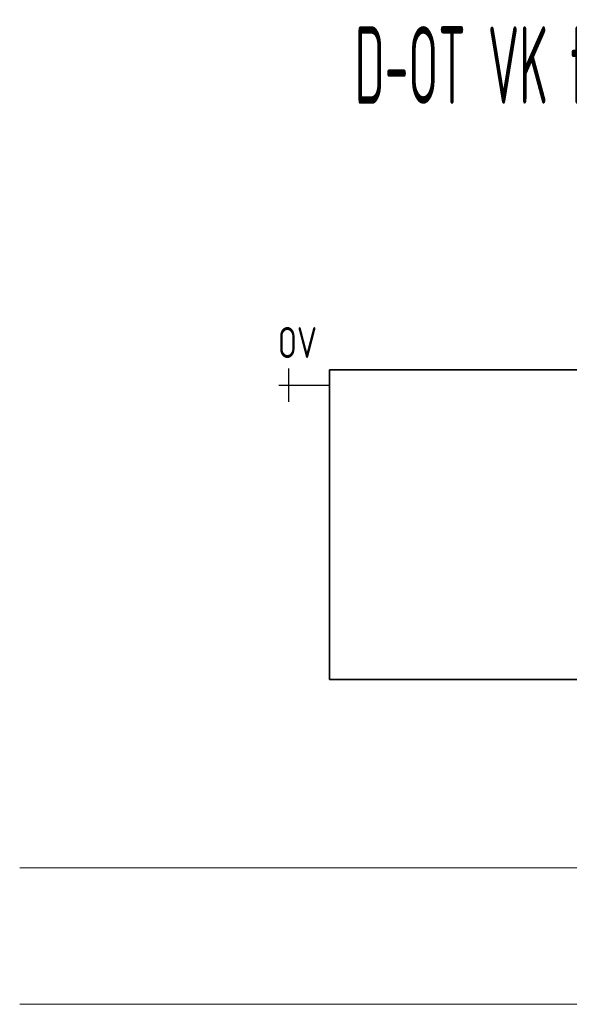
# Model space of a CAD drawing. Header units: millimetres. Extents: x 17747 to 112039, y -74980 to 446921.
# Tile 115 of 256: x 57168 to 58055, y -74980 to -73391. Entities that reach past the tile are written whole.
import ezdxf
from ezdxf.enums import TextEntityAlignment as Align

# ---------------------------------------------------------------- set-up
doc = ezdxf.new("R2010")
doc.units = ezdxf.units.MM
doc.linetypes.add('phl_thick', pattern=[0])
doc.linetypes.add('VERDECKT', pattern=[9.525, 6.35, -3.175])
for name, color, linetype, lineweight in [('JS_VYT_POPIS - OBECNĚ', 7, 'Continuous', 5), ('UT_SCHÉMA_POPIS', 7, 'VERDECKT', 5), ('UT_SCHÉMA_SYMBOLY', 7, 'Continuous', 25), ('UT_ZAŘÍZENÍ - OT', 3, 'Continuous', 35), ('VZT_50 POPIS - OBECNE', 7, 'Continuous', 5)]:
    doc.layers.add(name, color=color, linetype=linetype, lineweight=lineweight)
doc.styles.add('ISO 2.5', font='isocp.shx', dxfattribs={"width": 0.8, "height": 2.5})
doc.styles.add('VZT_POPIS', font='isocp.shx', dxfattribs={"width": 0.6, "height": 125})

msp = doc.modelspace()

# ---------------------------------------------------------------- linework, layer by layer
at = {"layer": 'UT_SCHÉMA_SYMBOLY'}
for p, q in [((57602.1, -74008.1), (57602.1, -73954.1)), ((57586.1, -73981.1), (57668, -73981.1))]:
    msp.add_line(p, q, dxfattribs=at)
at = {"layer": 'UT_ZAŘÍZENÍ - OT', "linetype": 'Continuous'}
for p, q in [((58868, -73956.1), (57668, -73956.1)), ((57668, -73956.1), (57668, -74456.1)), ((57668, -74456.1), (58868, -74456.1))]:
    msp.add_line(p, q, dxfattribs=at)
at = {"layer": 'VZT_50 POPIS - OBECNE', "linetype": 'phl_thick'}
for p, q in [((57168, -74760.3), (76932.8, -74760.3)), ((57168, -74980.3), (76932.8, -74980.3))]:
    msp.add_line(p, q, dxfattribs=at)

# ---------------------------------------------------------------- texts
at = {"layer": 'JS_VYT_POPIS - OBECNĚ', "style": 'VZT_POPIS', "width": 0.5}
msp.add_text('D-OT VK typ 20 - 1200*500 mm', height=125, dxfattribs=at).set_placement((58268, -73464.5), align=Align.MIDDLE_CENTER)
at = {"layer": 'UT_SCHÉMA_POPIS', "style": 'ISO 2.5', "width": 0.8}
msp.add_text('OV', height=50, dxfattribs=at).set_placement((57584.5, -73912.3), align=Align.MIDDLE_LEFT)

doc.saveas('drawing.dxf')
